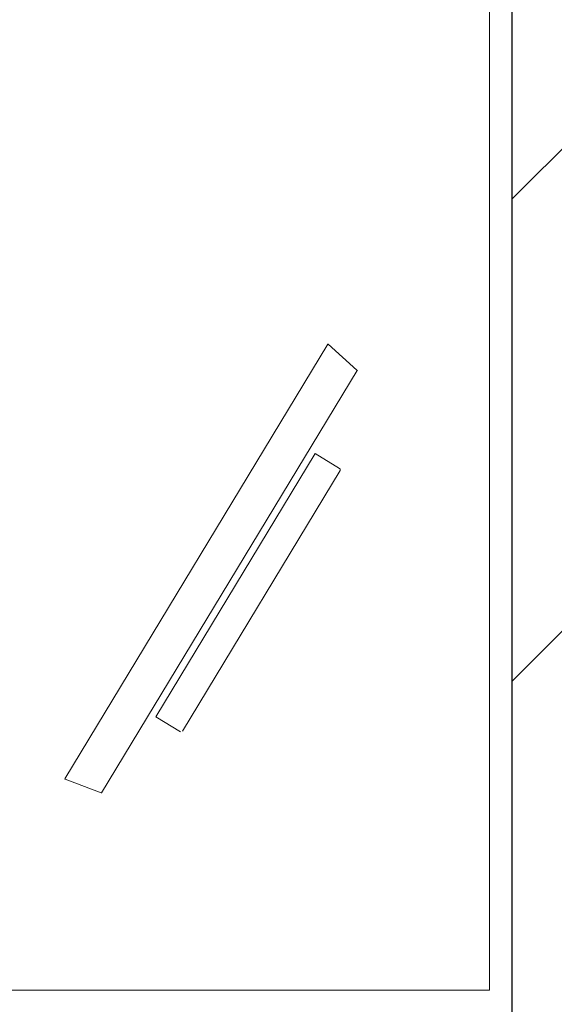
# Model space of a CAD drawing. Header units: millimetres. Extents: x 26866 to 1024070, y -428191 to 408885.
# Tile 221 of 248: x 214222 to 214595, y 389583 to 390270. Entities that reach past the tile are written whole.
import ezdxf

# ---------------------------------------------------------------- set-up
doc = ezdxf.new("R2010")
doc.units = ezdxf.units.MM
doc.header["$LTSCALE"] = 2
doc.layers.add('0_OPIS', color=7, linetype='Continuous', lineweight=13)
doc.layers.add('3DPLAN_A_TABELKA POMIESZCZEŃ', color=7, linetype='Continuous', lineweight=0)
for name, color, linetype in [('3DPLAN_A_KRESKOWANIE 1', 253, 'Continuous'), ('3DPLAN_A_OPIS', 8, 'Continuous'), ('3DPLAN_K_NOŚNA', 7, 'Continuous')]:
    doc.layers.add(name, color=color, linetype=linetype)
doc.layers.add('FURNITURE ZD 1 500', color=7, linetype='Continuous', lineweight=13, true_color=0x9fa8a5)
doc.styles.add('ARIAL', font='arial.ttf')

# ---------------------------------------------------------------- blocks, each defined once
blk = doc.blocks.new('kondygnacja -1')
at = {"layer": '3DPLAN_A_KRESKOWANIE 1'}
h = blk.add_hatch(dxfattribs=at)
h.set_pattern_fill('ANSI31', color=256, scale=7.5, style=0)
h.set_pattern_definition([(45, (23044.838, -26883.88), (-16.83798, 16.83798), [])])
h.paths.add_polyline_path([(31677.485, -24430.84), (30214.868, -24430.84), (30214.868, -24470.84), (30429.606, -24470.84), (30429.606, -24477.84), (30447.606, -24477.84), (30447.606, -24818.84), (30476.606, -24818.84), (30476.606, -24470.84), (31012.606, -24470.84), (31012.606, -24478.84), (31079.606, -24478.84), (31079.606, -24470.84), (31638.606, -24470.84), (31638.606, -25036.84), (31079.606, -25036.84), (31079.606, -25028.84), (31012.606, -25028.84), (31012.606, -25036.84), (30611.38, -25036.84), (30611.38, -25072.84), (31023.606, -25072.84), (31034.606, -25082.84), (31034.606, -25330.84), (31023.606, -25340.84), (30831.396, -25340.84, -0.038531), (30832.58, -25356.183), (30832.58, -25371.84), (31079.606, -25371.84), (31079.606, -25072.84), (31638.606, -25072.84), (31638.606, -25943.84), (30832.58, -25943.84), (30832.58, -26009.84), (31677.485, -26009.84)])
h.paths.add_polyline_path([(30682.606, -26009.84), (30832.58, -26009.84), (30832.58, -25943.84), (30760.606, -25943.84), (30760.606, -25454.668), (30735.606, -25464.584), (30735.606, -25943.84), (30682.606, -25943.84)])
h.paths.add_polyline_path([(30679.606, -25371.84), (30735.606, -25371.84), (30735.606, -25464.584), (30760.606, -25454.668), (30760.606, -25371.84), (30832.58, -25371.84), (30832.58, -25356.183, 0.038531), (30831.396, -25340.84), (30679.606, -25340.84)])
h.paths.add_polyline_path([(30355.83, -25371.84), (30425.606, -25371.84), (30425.606, -25379.84), (30463.606, -25379.84), (30463.606, -25424.739), (30471.606, -25424.739), (30471.606, -25395.84), (30533.606, -25395.84), (30533.606, -25371.84), (30576.606, -25371.84), (30576.606, -25341.84), (30472.606, -25341.84), (30472.606, -25326.84), (30427.606, -25326.84), (30427.606, -25341.84), (30355.83, -25341.84)])
h.paths.add_polyline_path([(30456.606, -25936.84), (30425.606, -25936.84), (30425.606, -25945.84), (30380.606, -25945.84), (30380.606, -26009.84), (30512.606, -26009.84), (30512.606, -25943.84), (30466.606, -25943.84), (30466.606, -25712.84), (30456.606, -25712.84)])
h.paths.add_polyline_path([(28888.606, -25941.84), (28888.606, -26009.84), (29013.606, -26009.84), (29013.606, -25941.84)])
h.paths.add_polyline_path([(28591.166, -26009.84), (28591.166, -25944.84), (28547.606, -25944.84), (28547.606, -26009.84)])
h.paths.add_polyline_path([(28624.606, -25870.534), (28654.797, -25870.534), (28654.797, -25924.534), (28624.606, -25924.534), (28624.606, -25944.84), (28591.166, -25944.84), (28591.166, -26009.84), (28713.606, -26009.84), (28713.606, -25941.84), (28672.606, -25941.84), (28672.606, -25932.84), (28657.606, -25932.84), (28657.606, -25716.84), (28624.606, -25716.84)])
h.paths.add_polyline_path([(28372.606, -25944.84), (28328.606, -25944.84), (28328.606, -25907.84), (28282.606, -25907.84), (28282.606, -25944.84), (28248.606, -25944.84), (28248.606, -26009.84), (28372.606, -26009.84)])
h.paths.add_polyline_path([(28092.606, -25563.84), (28054.606, -25563.84), (28054.606, -25383.84), (28067.602, -25383.84), (28067.606, -25375.84), (28340.606, -25375.84), (28340.606, -25341.84), (28070.606, -25341.84), (28070.606, -25332.84), (28030.606, -25332.84), (28030.606, -25395.598), (28048.707, -25395.598), (28048.707, -25449.598), (28030.606, -25449.598), (28030.606, -26009.84), (28073.606, -26009.84), (28073.606, -25944.84), (28054.606, -25944.84), (28054.606, -25668.84), (28092.606, -25668.84)])
h.paths.add_polyline_path([(27949.606, -25495.746), (27949.606, -25507.746), (27983.295, -25507.746), (27983.295, -25521.746), (27949.606, -25521.746), (27949.606, -25531.84), (27999.606, -25531.84), (27999.606, -25934.84), (27982.606, -25934.84), (27982.606, -25942.84), (27947.606, -25942.84), (27947.606, -26009.84), (28026.624, -26009.84), (28026.624, -25449.598), (27999.606, -25449.598), (27999.606, -25463.84), (27949.606, -25463.84), (27949.606, -25481.746), (27983.295, -25481.746), (27983.295, -25495.746)])
h.paths.add_polyline_path([(27982.606, -25361.84), (27952.606, -25361.84), (27952.606, -25332.84), (28026.624, -25332.84), (28026.624, -25395.598), (27999.606, -25395.598), (27999.606, -25377.84), (27982.606, -25377.84)])
h.paths.add_polyline_path([(26818.606, -25892.84), (26781.485, -25892.84), (26781.485, -26009.84), (26894.541, -26009.84), (26894.541, -25942.84), (26830.606, -25942.84), (26830.606, -25930.84), (26818.606, -25930.84)])
h.paths.add_polyline_path([(26894.541, -26009.84), (27115.936, -26009.84), (27115.936, -25942.84), (26894.541, -25942.84)])
h.paths.add_polyline_path([(27115.936, -25942.84), (27115.936, -26009.84), (27466.606, -26009.84), (27466.606, -25942.84), (27427.606, -25942.84), (27427.606, -25933.84), (27384.606, -25933.84), (27384.606, -25942.84)])
h.paths.add_polyline_path([(27641.606, -25942.84), (27641.606, -26009.84), (27802.606, -26009.84), (27802.606, -25942.84)])
h.paths.add_polyline_path([(30621.105, -25040.467), (30688.374, -25040.467), (30688.374, -25072.867), (30621.105, -25072.867)], flags=24)
at = {"layer": '3DPLAN_K_NOŚNA'}
for q in [(30456.606, -25712.84), (30456.606, -25751.84)]:
    blk.add_line((30456.606, -25936.84), q, dxfattribs=at)
at = {"layer": 'FURNITURE ZD 1 500', "lineweight": 0}
for p, q in [((30425.329, -25826.002), (30443.717, -25795.638)), ((30445.748, -25797.445), (30443.727, -25795.645)), ((30427.899, -25826.97), (30445.766, -25797.467)), ((30433.541, -25822.673), (30444.572, -25804.458)), ((30425.344, -25826.009), (30427.871, -25826.964))]:
    blk.add_line(p, q, dxfattribs=at)
blk.add_lwpolyline([(30455.021, -25720.281), (30455.021, -25840.761), (30395.021, -25840.761), (30395.021, -25720.281)], close=True, dxfattribs=at)
blk.add_lwpolyline([(30444.572, -25804.458, 0.414214), (30444.538, -25804.321), (30442.827, -25803.285), (30431.693, -25821.67), (30433.404, -25822.706, 0.09902)], format="xyb", dxfattribs=at)
for centre, start, end in [((30443.661, -25795.72), 48.31013, 62.71985), ((30445.681, -25797.52), 17.60622, 48.31013), ((30425.379, -25825.915), 231.00142, 249.29308), ((30427.907, -25826.871), 249.29308, 279.99699)]:
    blk.add_arc(centre, 0.1, start, end, dxfattribs=at)
at = {"layer": '3DPLAN_A_OPIS', "color": 1, "lineweight": 30, "style": 'ARIAL'}
for tag, p in [('PRZESUNIĘCIE_WEJŚCIA', (27655.165, -24535.333)), ('WYŁĄCZONE', (27007.179, -24723.982)), ('Z_OPRACOWANIA', (26996.84, -24746.417)), ('WYŁĄCZONE', (30803.053, -24760.867)), ('Z_OPRACOWANIA', (30792.713, -24783.301)), ('WYŁĄCZONE', (28894.898, -24826.593)), ('Z_OPRACOWANIA', (28884.559, -24849.027)), ('POWIĘKSZENIE_WEJŚCIA', (28313.679, -25144.412)), ('POWIĘKSZENIE_WEJŚCIA', (29600.622, -25191.363)), ('POWIĘKSZENIE_WEJŚCIA', (28011.449, -25235.417)), ('WYŁĄCZONE', (29754.423, -25678.169)), ('Z_OPRACOWANIA', (29744.084, -25700.603)), ('WYJŚCIE_EWAKUACYJNE', (27763.791, -26106.068))]:
    blk.add_attdef(tag, p, '', height=12, dxfattribs=at)
at = {"layer": '3DPLAN_A_OPIS', "color": 0, "lineweight": 30, "style": 'ARIAL'}
for tag, p in [('UGUL_1', (29350.296, -24586.012)), ('UGUL_2', (29622.921, -24586.012)), ('UGUL_3', (29833.15, -24586.012))]:
    blk.add_attdef(tag, p, '', height=12, dxfattribs=at)
at = {"layer": '3DPLAN_A_TABELKA POMIESZCZEŃ', "ltscale": 0.5, "style": 'ARIAL'}
for tag, p in [('KURTYNA', (27861.913, -26064.849)), ('POWIETRZNA', (27861.913, -26084.562))]:
    blk.add_attdef(tag, p, '', height=12, dxfattribs=at)

msp = doc.modelspace()

# ---------------------------------------------------------------- block references
at = {"layer": '0_OPIS', "xscale": 10, "yscale": 10, "zscale": 10}
msp.add_blockref('kondygnacja -1', (-90000, 648000), dxfattribs=at)

doc.saveas('drawing.dxf')
